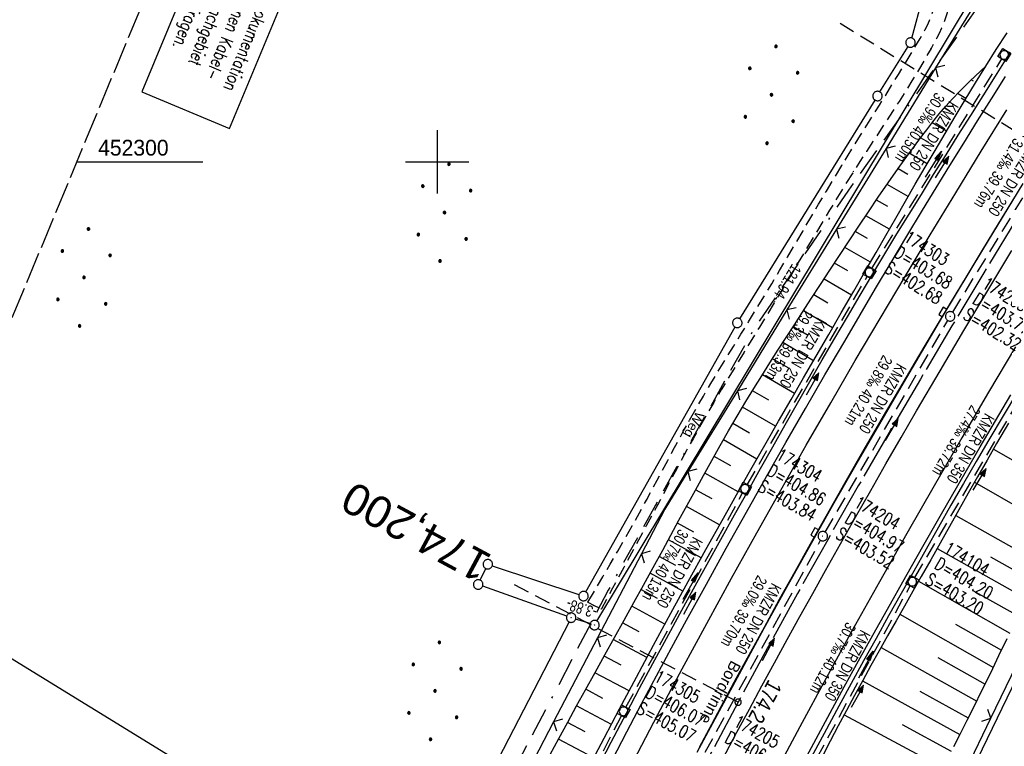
# Model space of a CAD drawing. Extents: x 508338 to 508887, y 451697 to 452490.
# Tile 28 of 37: x 508534 to 508690, y 452207 to 452323. Entities that reach past the tile are written whole.
import ezdxf
from ezdxf.enums import TextEntityAlignment as Align

# ---------------------------------------------------------------- set-up
doc = ezdxf.new("R2010")
doc.units = 0
doc.header["$LTSCALE"] = 10
doc.header["$MEASUREMENT"] = 0
for name, pattern in [('ACAD_ISO16W100', [73, 15, -6.5, 15, -6.5, 15, -7, 1, -7]), ('ACHSE', [5.5, 4, -0.5, 0.5, -0.5]), ('AUSGEZOGEN', [0]), ('LT00', [0]), ('LT11', [0.3, 0.2, -0.1]), ('LT14', [0.6, 0.5, -0.1]), ('LT17', [0.15, 0.1, -0.05]), ('STRICHLINIE2', [0.375, 0.25, -0.125])]:
    doc.linetypes.add(name, pattern=pattern)
doc.layers.get('0').update_dxf_attribs({"linetype": 'LT00'})
for name, color, linetype in [('--EK_FBR', 250, 'LT00'), ('--EK_Halt-Pfeil', 4, 'LT00'), ('--EK_Haltung', 7, 'STRICHLINIE2'), ('--EK_Haltung-Text', 140, 'LT00'), ('--EK_Schacht-Text', 5, 'LT00'), ('--EK_ST-93-1', 30, 'LT17'), ('--EL_DFK_AB_L', 21, 'LT00'), ('--EL_DFK_AB_P', 7, 'LT00'), ('--EL_Halt-Pfeil', 4, 'LT00'), ('--EL_Haltung', 182, 'STRICHLINIE2'), ('--EL_Haltung-Text', 182, 'LT00'), ('-AX-093', 35, 'ACHSE'), ('-ST-93-1', 250, 'LT00'), ('ABSTAND', 8, 'LT00'), ('BAB-KABEL', 220, 'ACAD_ISO16W100'), ('BAB-KABEL_TEXT_KASTEN', 224, 'Continuous'), ('DFK_AB_L', 21, 'LT00'), ('DFK_AB_P', 7, 'LT00'), ('DFK_GZPKT', 250, 'LT00'), ('DFK_KATASTER', 250, 'LT00'), ('DFK_NUTZUNG', 250, 'LT00'), ('FELDWEG_TEXT', 250, 'Continuous'), ('PFEIL', 140, 'AUSGEZOGEN'), ('RINNE_TEXT', 11, 'Continuous'), ('V120_AFBR_BAB', 250, 'LT00'), ('V120_BOESCH', 250, 'LT00'), ('V120_BOSCHUNG', 250, 'LT00'), ('V120_FELDWEG', 250, 'LT11'), ('V120_GRABEN', 250, 'LT00'), ('V120_H_BORD', 8, 'LT00'), ('V120_KA_MULD', 182, 'LT00'), ('V120_KA_PRUF', 182, 'LT00'), ('V120_LD_MARK', 2, 'LT00'), ('V120_RASTER', 250, 'LT00'), ('V120_SINKK', 182, 'LT00'), ('V120_ZAUN', 40, 'LT00')]:
    doc.layers.add(name, color=color, linetype=linetype)
doc.layers.add('-BLATT_120-RAND', color=7, linetype='LT14', plot=False)
doc.styles.add('Arial', font='ARIAL.TTF')
doc.styles.add('Beschrift', font='ARIAL.TTF')
doc.styles.add('Haltungsbeschriftung', font='ARIAL.TTF', dxfattribs={"width": 0.75})
doc.styles.add('ROMANS', font='romans.shx', dxfattribs={"width": 0.8})
doc.styles.add('schachtbeschriftung', font='romans.shx', dxfattribs={"width": 0.75, "height": 2})
doc.styles.get("Standard").update_dxf_attribs({"font": 'ARIAL.TTF'})

# ---------------------------------------------------------------- blocks, each defined once
blk = doc.blocks.new('SYMB7010')
at = {"color": 0, "linetype": 'ByBlock'}
for points in [[(-0.031408, 0.499213), (-0.093728, 0.49134), (-0.15457, 0.475719), (-0.212975, 0.452595), (-0.268021, 0.422333), (-0.31884, 0.385411), (-0.36463, 0.342411), (-0.40467, 0.29401), (-0.438329, 0.240973), (-0.465074, 0.184136), (-0.484486, 0.124395), (-0.496256, 0.062692), (-0.5002, 0)], [(-0.5002, 0), (-0.496256, -0.062692), (-0.484486, -0.124395), (-0.465075, -0.184136), (-0.438329, -0.240973), (-0.404671, -0.29401), (-0.36463, -0.342411), (-0.31884, -0.385411), (-0.268021, -0.422333), (-0.212975, -0.452595), (-0.154571, -0.475719), (-0.093728, -0.49134), (-0.031408, -0.499213), (0.031408, -0.499213)], [(0.5002, 0), (0.496256, 0.062692), (0.484485, 0.124395), (0.465074, 0.184136), (0.438329, 0.240973), (0.40467, 0.29401), (0.36463, 0.342411), (0.31884, 0.385411), (0.268021, 0.422333), (0.212975, 0.452595), (0.15457, 0.475719), (0.093728, 0.49134), (0.031408, 0.499213), (-0.031408, 0.499213)], [(0.031408, -0.499213), (0.093728, -0.491341), (0.15457, -0.475719), (0.212975, -0.452595), (0.268021, -0.422333), (0.31884, -0.385411), (0.36463, -0.342411), (0.404671, -0.294011), (0.438329, -0.240974), (0.465075, -0.184136), (0.484486, -0.124395), (0.496256, -0.062692), (0.500201, 0)]]:
    blk.add_lwpolyline(points, dxfattribs=at)
blk = doc.blocks.new('SYMB0003')
at = {"color": 0, "linetype": 'ByBlock'}
for p, q in [((-0.015712, 0), (0.010166, 0.012015)), ((0, -0.021257), (-0.015712, 0)), ((0.010166, 0.012015), (0, -0.021257))]:
    blk.add_line(p, q, dxfattribs=at)
for points in [[(-0.031395, 0.499013), (-0.093691, 0.491144), (-0.154509, 0.475528), (-0.21289, 0.452414), (-0.267913, 0.422164), (-0.318712, 0.385257), (-0.364484, 0.342274), (-0.404509, 0.293893), (-0.438154, 0.240877), (-0.464888, 0.184062), (-0.484292, 0.124345), (-0.496058, 0.062667), (-0.5, 0)], [(-0.5, 0), (-0.496058, -0.062667), (-0.484292, -0.124345), (-0.464888, -0.184062), (-0.438154, -0.240877), (-0.404509, -0.293893), (-0.364485, -0.342274), (-0.318712, -0.385257), (-0.267914, -0.422164), (-0.21289, -0.452414), (-0.154509, -0.475529), (-0.093691, -0.491144), (-0.031395, -0.499014), (0.031395, -0.499014)], [(0.5, 0), (0.496057, 0.062667), (0.484292, 0.124345), (0.464888, 0.184062), (0.438153, 0.240877), (0.404509, 0.293893), (0.364484, 0.342274), (0.318712, 0.385257), (0.267913, 0.422164), (0.21289, 0.452414), (0.154509, 0.475528), (0.093691, 0.491144), (0.031395, 0.499013), (-0.031395, 0.499013)], [(0.031395, -0.499014), (0.093691, -0.491144), (0.154509, -0.475529), (0.21289, -0.452414), (0.267914, -0.422164), (0.318712, -0.385257), (0.364485, -0.342274), (0.404509, -0.293893), (0.438154, -0.240877), (0.464889, -0.184062), (0.484292, -0.124345), (0.496058, -0.062667), (0.5, 0)]]:
    blk.add_lwpolyline(points, dxfattribs=at)
blk = doc.blocks.new('Ackerland7')
at = {"layer": 'DFK_NUTZUNG', "color": 0, "linetype": 'ByBlock'}
for p, q in [((-4, 3.93), (-4, 3.67)), ((-3.95, 3.63), (-3.95, 3.97)), ((-3.9, 3.99), (-3.9, 3.61)), ((-3.85, 3.6), (-3.85, 4)), ((-3.8, 3.99), (-3.8, 3.61)), ((-3.75, 3.63), (-3.75, 3.97)), ((-3.7, 3.93), (-3.7, 3.67)), ((-3.65, 3.8), (-3.65, 3.8)), ((3.7, 3.93), (3.7, 3.67)), ((3.75, 3.63), (3.75, 3.97)), ((3.8, 3.99), (3.8, 3.61)), ((3.85, 3.6), (3.85, 4)), ((3.9, 3.99), (3.9, 3.61)), ((3.95, 3.63), (3.95, 3.97)), ((4, 3.93), (4, 3.67)), ((4.05, 3.8), (4.05, 3.8)), ((-7.85, 0.13), (-7.85, -0.13)), ((-7.8, -0.17), (-7.8, 0.17)), ((-7.75, 0.19), (-7.75, -0.19)), ((-7.7, -0.2), (-7.7, 0.2)), ((-7.65, 0.19), (-7.65, -0.19)), ((-7.6, -0.17), (-7.6, 0.17)), ((-7.55, 0.13), (-7.55, -0.13)), ((-7.5, 0), (-7.5, 0)), ((-0.15, 0.13), (-0.15, -0.13)), ((-0.1, -0.17), (-0.1, 0.17)), ((-0.05, 0.19), (-0.05, -0.19)), ((0, -0.2), (0, 0.2)), ((0.05, 0.19), (0.05, -0.19)), ((0.1, -0.17), (0.1, 0.17)), ((0.15, 0.13), (0.15, -0.13)), ((0.2, 0), (0.2, 0)), ((7.55, 0.13), (7.55, -0.13)), ((7.6, -0.17), (7.6, 0.17)), ((7.65, 0.19), (7.65, -0.19)), ((7.7, -0.2), (7.7, 0.2)), ((7.75, 0.19), (7.75, -0.19)), ((7.8, -0.17), (7.8, 0.17)), ((7.85, 0.13), (7.85, -0.13)), ((7.9, 0), (7.9, 0)), ((-4, -3.67), (-4, -3.93)), ((-3.95, -3.97), (-3.95, -3.63)), ((-3.9, -3.61), (-3.9, -3.99)), ((-3.85, -4), (-3.85, -3.6)), ((-3.8, -3.61), (-3.8, -3.99)), ((-3.75, -3.97), (-3.75, -3.63)), ((-3.7, -3.67), (-3.7, -3.93)), ((-3.65, -3.8), (-3.65, -3.8)), ((3.7, -3.67), (3.7, -3.93)), ((3.75, -3.97), (3.75, -3.63)), ((3.8, -3.61), (3.8, -3.99)), ((3.85, -4), (3.85, -3.6)), ((3.9, -3.61), (3.9, -3.99)), ((3.95, -3.97), (3.95, -3.63)), ((4, -3.67), (4, -3.93)), ((4.05, -3.8), (4.05, -3.8))]:
    blk.add_line(p, q, dxfattribs=at)
for points in [[(-3.65, 3.8), (-3.67, 3.89), (-3.73, 3.96), (-3.81, 3.99), (-3.89, 3.99), (-3.97, 3.96), (-4.03, 3.89), (-4.05, 3.8), (-4.03, 3.71), (-3.97, 3.64), (-3.89, 3.6), (-3.81, 3.6), (-3.73, 3.64), (-3.67, 3.71), (-3.65, 3.8)], [(4.05, 3.8), (4.03, 3.89), (3.97, 3.96), (3.89, 3.99), (3.81, 3.99), (3.73, 3.96), (3.67, 3.89), (3.65, 3.8), (3.67, 3.71), (3.73, 3.64), (3.81, 3.61), (3.89, 3.61), (3.97, 3.64), (4.03, 3.71), (4.05, 3.8)], [(-7.5, 0), (-7.52, 0.09), (-7.58, 0.16), (-7.66, 0.19), (-7.74, 0.19), (-7.82, 0.16), (-7.88, 0.09), (-7.9, 0)], [(0.2, 0), (0.18, 0.09), (0.12, 0.16), (0.04, 0.19), (-0.04, 0.19), (-0.12, 0.16), (-0.18, 0.09), (-0.2, 0)], [(-0.2, 0), (-0.18, -0.09), (-0.12, -0.16), (-0.04, -0.19), (0.04, -0.19), (0.12, -0.16), (0.18, -0.09), (0.2, 0)], [(7.9, 0), (7.88, 0.09), (7.82, 0.16), (7.74, 0.19), (7.66, 0.19), (7.58, 0.16), (7.52, 0.09), (7.5, 0)], [(7.5, 0), (7.52, -0.09), (7.58, -0.16), (7.66, -0.19), (7.74, -0.19), (7.82, -0.16), (7.88, -0.09), (7.9, 0)], [(-7.9, 0), (-7.88, -0.09), (-7.82, -0.16), (-7.74, -0.19), (-7.66, -0.19), (-7.58, -0.16), (-7.52, -0.09), (-7.5, 0)], [(-3.65, -3.8), (-3.67, -3.71), (-3.73, -3.64), (-3.81, -3.61), (-3.89, -3.61), (-3.97, -3.64), (-4.03, -3.71), (-4.05, -3.8), (-4.03, -3.89), (-3.97, -3.96), (-3.89, -3.99), (-3.81, -3.99), (-3.73, -3.96), (-3.67, -3.89), (-3.65, -3.8)], [(4.05, -3.8), (4.03, -3.71), (3.97, -3.64), (3.89, -3.61), (3.81, -3.61), (3.73, -3.64), (3.67, -3.71), (3.65, -3.8), (3.67, -3.89), (3.73, -3.96), (3.81, -3.99), (3.89, -3.99), (3.97, -3.96), (4.03, -3.89), (4.05, -3.8)]]:
    blk.add_lwpolyline(points, dxfattribs=at)
blk = doc.blocks.new('SYMB2')
at = {"color": 0, "linetype": 'ByBlock', "flags": 128}
for points in [[(-0.031395, 0.499013), (-0.093691, 0.491144), (-0.154509, 0.475528), (-0.21289, 0.452414), (-0.267913, 0.422164), (-0.318712, 0.385257), (-0.364484, 0.342274), (-0.404509, 0.293893), (-0.438154, 0.240877), (-0.464888, 0.184062), (-0.484292, 0.124345), (-0.496058, 0.062667), (-0.5, 0)], [(-0.5, 0), (-0.496058, -0.062667), (-0.484292, -0.124345), (-0.464888, -0.184062), (-0.438154, -0.240877), (-0.404509, -0.293893), (-0.364485, -0.342274), (-0.318712, -0.385257), (-0.267914, -0.422164), (-0.21289, -0.452414), (-0.154509, -0.475529), (-0.093691, -0.491144), (-0.031395, -0.499014), (0.031395, -0.499014)], [(0.5, 0), (0.496057, 0.062667), (0.484292, 0.124345), (0.464888, 0.184062), (0.438153, 0.240877), (0.404509, 0.293893), (0.364484, 0.342274), (0.318712, 0.385257), (0.267913, 0.422164), (0.21289, 0.452414), (0.154509, 0.475528), (0.093691, 0.491144), (0.031395, 0.499013), (-0.031395, 0.499013)], [(0.031395, -0.499014), (0.093691, -0.491144), (0.154509, -0.475529), (0.21289, -0.452414), (0.267914, -0.422164), (0.318712, -0.385257), (0.364485, -0.342274), (0.404509, -0.293893), (0.438154, -0.240877), (0.464889, -0.184062), (0.484292, -0.124345), (0.496058, -0.062667), (0.5, 0)]]:
    blk.add_lwpolyline(points, dxfattribs=at)
blk = doc.blocks.new('SYMB0011')
at = {"color": 0, "linetype": 'ByBlock'}
for p, q in [((0.5, 0), (-0.5, 0)), ((0, 0.5), (0, -0.5))]:
    blk.add_line(p, q, dxfattribs=at)
blk = doc.blocks.new('SYMB0024')
at = {"color": 0, "linetype": 'ByBlock'}
for p, q in [((-0.5, 0.5), (0, 0)), ((0, 0), (0.5, 0.5))]:
    blk.add_line(p, q, dxfattribs=at)
blk = doc.blocks.new('Pfreil3')
at = {"layer": 'PFEIL'}
blk.add_hatch(color=256, dxfattribs=at).paths.add_polyline_path([(-1.55, 0.27), (-1.55, -0.27), (0, 0)])
for p, q in [((-1.55, 0), (-4.83, 0)), ((-1.55, -0.27), (-1.55, 0.27)), ((-1.55, 0.27), (0, 0)), ((0, 0), (-1.55, -0.27))]:
    blk.add_line(p, q, dxfattribs=at)
blk = doc.blocks.new('SYMB0652')
at = {"color": 0, "linetype": 'ByBlock'}
blk.add_lwpolyline([(-0.15, -0.075), (0.15, -0.075), (0.15, 0.075), (-0.15, 0.075), (-0.15, -0.075)], dxfattribs=at)
blk = doc.blocks.new('SYMB1210')
at = {"color": 0, "linetype": 'ByBlock'}
blk.add_line((0.018815, -0.179014), (0.055623, -0.17119), dxfattribs=at)
for points in [[(-0.2, -0.2), (-0.2, 0.2), (0.2, 0.2), (0.2, -0.2), (-0.2, -0.2)], [(0.018815, 0.179014), (-0.018815, 0.179014), (-0.055623, 0.17119), (-0.09, 0.155885), (-0.120444, 0.133766), (-0.145623, 0.105801), (-0.164438, 0.073213), (-0.176067, 0.037424), (-0.18, 0)], [(-0.18, 0), (-0.176067, -0.037424), (-0.164438, -0.073213), (-0.145623, -0.105801), (-0.120444, -0.133766), (-0.09, -0.155885), (-0.055623, -0.17119), (-0.018815, -0.179014), (0.018815, -0.179014)], [(0.18, 0), (0.176067, 0.037424), (0.164438, 0.073213), (0.145623, 0.105801), (0.120444, 0.133766), (0.09, 0.155885), (0.055623, 0.17119), (0.018815, 0.179014)], [(0.055623, -0.17119), (0.09, -0.155885), (0.120444, -0.133766), (0.145623, -0.105801), (0.164438, -0.073213), (0.176067, -0.037424), (0.18, 0)]]:
    blk.add_lwpolyline(points, dxfattribs=at)
blk = doc.blocks.new('SYMB0070')
at = {"color": 0, "linetype": 'ByBlock'}
for p, q in [((-0.5, 0), (0.2, 0)), ((0.5, 0), (0.2, 0.1)), ((0.2, 0.1), (0.2, 0)), ((0.468, 0), (0.21, 0.086)), ((0.21, 0.086), (0.21, -0.086)), ((0.21, -0.086), (0.468, 0)), ((0.22, -0.072), (0.437, 0)), ((0.23, -0.058), (0.405, 0)), ((0.24, -0.045), (0.374, 0)), ((0.342, 0), (0.25, 0.031)), ((0.25, 0.031), (0.25, -0.031)), ((0.25, -0.031), (0.342, 0)), ((0.26, -0.017), (0.31, 0)), ((0.27, -0.003), (0.279, 0))]:
    blk.add_line(p, q, dxfattribs=at)
for points in [[(0.2, 0), (0.2, -0.1), (0.5, 0)], [(0.437, 0), (0.22, 0.072), (0.22, -0.072)], [(0.405, 0), (0.23, 0.058), (0.23, -0.058)], [(0.374, 0), (0.24, 0.045), (0.24, -0.045)], [(0.31, 0), (0.26, 0.017), (0.26, -0.017)], [(0.279, 0), (0.27, 0.003), (0.27, -0.003)]]:
    blk.add_lwpolyline(points, dxfattribs=at)

msp = doc.modelspace()

# ---------------------------------------------------------------- linework, layer by layer
at = {"layer": '--EK_FBR'}
for points in [[(508627.73, 452205.31), (508630.04, 452209.76), (508632.38, 452214.21), (508634.74, 452218.64), (508637.12, 452223.06), (508639.51, 452227.48), (508642.64, 452233.18), (508645.79, 452238.87), (508648.97, 452244.55), (508652.17, 452250.21), (508655.23, 452255.59), (508658.32, 452260.95), (508661.42, 452266.3), (508664.54, 452271.64), (508666.98, 452275.8), (508669.44, 452279.96), (508671.91, 452284.1), (508674.39, 452288.24), (508676.89, 452292.36), (508679.05, 452295.91), (508681.22, 452299.44), (508683.41, 452302.97), (508685.6, 452306.49), (508687.8, 452310.01), (508690, 452313.53)], [(508657.79, 452204.54), (508660, 452208.67), (508662.23, 452212.8), (508664.48, 452216.91), (508666.74, 452221.01), (508669.01, 452225.11), (508671.3, 452229.2), (508674.21, 452234.36), (508677.14, 452239.51), (508680.09, 452244.65), (508683.05, 452249.79), (508686.02, 452254.91), (508688.43, 452259.03), (508690.85, 452263.14)]]:
    msp.add_lwpolyline(points, dxfattribs=at)
at = {"layer": '--EK_FBR', "color": 2}
for points in [[(508691.42, 452294.43), (508688.85, 452290.22), (508686.29, 452286.01), (508683.76, 452281.82), (508681.24, 452277.63), (508678.73, 452273.44), (508676.23, 452269.23), (508673.74, 452265.02), (508670.66, 452259.76), (508667.6, 452254.48), (508664.56, 452249.19), (508661.54, 452243.88), (508659.08, 452239.5), (508656.63, 452235.11), (508654.19, 452230.72), (508651.77, 452226.31), (508649.36, 452221.9), (508647.38, 452218.26), (508645.41, 452214.62), (508643.44, 452210.97), (508641.5, 452207.31)], [(508645.17, 452205.39), (508647.47, 452209.72), (508649.44, 452213.39), (508651.42, 452217.06), (508653.42, 452220.72), (508655.43, 452224.38), (508657.45, 452228.03), (508659.48, 452231.67), (508661.52, 452235.31), (508663.89, 452239.54), (508666.27, 452243.76), (508668.67, 452247.97), (508671.07, 452252.18), (508673.49, 452256.38), (508675.92, 452260.57), (508679.65, 452266.95), (508683.41, 452273.31), (508687.21, 452279.64), (508691.04, 452285.96)]]:
    msp.add_lwpolyline(points, dxfattribs=at)
at = {"layer": '--EK_Haltung'}
for p, q in [((508668.86, 452283.15), (508689.42, 452316.29)), ((508681.65, 452276.19), (508701.64, 452308.81)), ((508649.12, 452248.9), (508668.09, 452281.86)), ((508661.46, 452241.41), (508680.88, 452274.9)), ((508675.63, 452234.2), (508694.49, 452266.29)), ((508629.89, 452213.68), (508648.38, 452247.59)), ((508642.47, 452206.54), (508660.73, 452240.1)), ((508656.52, 452198.93), (508674.9, 452232.89)), ((508610.93, 452176.73), (508629.19, 452212.36))]:
    msp.add_line(p, q, dxfattribs=at)
at = {"layer": '--EK_ST-93-1', "ltscale": 2.5}
for p, q in [((508697.9, 452300.93), (508663.83, 452321.89)), ((508647.66, 452214.48), (508612.24, 452233.07))]:
    msp.add_line(p, q, dxfattribs=at)
at = {"layer": '--EL_DFK_AB_L'}
for p, q in [((508625.31, 452227.32), (508687.4, 452330.52)), ((508684.82, 452203.93), (508721.62, 452279.94)), ((508620.88, 452227.19), (508560.36, 452110.34)), ((508624.21, 452226.91), (508621.93, 452227.63))]:
    msp.add_line(p, q, dxfattribs=at)
at = {"layer": '--EL_Haltung'}
for p, q in [((508668.86, 452283.15), (508689.42, 452316.29)), ((508681.65, 452276.19), (508701.64, 452308.81)), ((508649.12, 452248.9), (508668.09, 452281.86)), ((508661.46, 452241.41), (508680.88, 452274.9)), ((508675.63, 452234.2), (508694.49, 452266.29)), ((508629.89, 452213.68), (508648.38, 452247.59)), ((508642.47, 452206.54), (508660.73, 452240.1)), ((508656.52, 452198.93), (508674.9, 452232.89)), ((508610.93, 452176.73), (508629.19, 452212.36))]:
    msp.add_line(p, q, dxfattribs=at)
at = {"layer": '-AX-093', "ltscale": 0.2}
msp.add_lwpolyline([(508691.64, 452290.78), (508686.56, 452282.42), (508681.52, 452274.03), (508676.53, 452265.62), (508671.58, 452257.17), (508666.69, 452248.7), (508661.85, 452240.19), (508657.07, 452231.66), (508652.34, 452223.09), (508647.67, 452214.49), (508643.06, 452205.86)], dxfattribs=at)
at = {"layer": '-BLATT_120-RAND'}
msp.add_lwpolyline([(508622.09, 452490.47), (508338.04, 451807.15), (508603.06, 451696.99), (508887.1, 452380.3), (508622.09, 452490.47)], dxfattribs=at)
at = {"layer": 'BAB-KABEL', "ltscale": 0.03, "flags": 128}
msp.add_lwpolyline([(508761.28, 452432.61), (508758.42, 452428.43), (508739.68, 452403.76), (508729.29, 452388.82), (508718.54, 452373.23), (508703.6, 452351.25), (508691.19, 452332.57), (508683.27, 452321.2), (508665.14, 452295.52), (508650.31, 452273.8), (508640.27, 452255.93), (508627.1, 452232.21), (508605.23, 452190.54), (508599.47, 452179.58), (508592.75, 452167.39), (508583.65, 452148.79), (508573.77, 452130.58), (508563.42, 452108.45), (508560.45, 452102.67), (508549.77, 452082.18), (508542.41, 452068.72), (508539.09, 452057.31), (508533.48, 452037.16), (508524.03, 452005.82), (508520.88, 451993.36), (508518.43, 451976.74), (508515.27, 451953.25), (508513.35, 451942.58), (508511.86, 451935.87), (508509.56, 451928.87), (508504.09, 451903.89), (508497.96, 451875.1), (508486.03, 451837.96), (508485.7, 451831.62), (508478.84, 451792.34), (508487.53, 451759.38), (508487.31, 451756.49), (508479.92, 451748.18)], dxfattribs=at)
at = {"layer": 'BAB-KABEL_TEXT_KASTEN', "linetype": 'AUSGEZOGEN'}
msp.add_lwpolyline([(508567.45, 452345.29), (508553.22, 452311.07), (508567.13, 452305.29), (508581.35, 452339.51)], close=True, dxfattribs=at)
at = {"layer": 'DFK_AB_L'}
for p, q in [((508625.31, 452227.32), (508687.4, 452330.52)), ((508684.82, 452203.93), (508721.62, 452279.94)), ((508620.88, 452227.19), (508560.36, 452110.34)), ((508624.21, 452226.91), (508621.93, 452227.63))]:
    msp.add_line(p, q, dxfattribs=at)
at = {"layer": 'DFK_KATASTER'}
for p, q in [((508675.17, 452319.61), (508677.07, 452326.61)), ((508670.13, 452311.07), (508674.58, 452318.25)), ((508647.93, 452275.16), (508669.35, 452309.79)), ((508623.54, 452231.92), (508647.17, 452273.87)), ((508606.82, 452233.78), (508607.7, 452235.63)), ((508608.73, 452236.07), (508622.46, 452231.51)), ((508620.51, 452228.11), (508607.21, 452232.85)), ((508526.27, 452225.25), (508559.73, 452204.73))]:
    msp.add_line(p, q, dxfattribs=at)
at = {"layer": 'V120_AFBR_BAB'}
for points in [[(508627.73, 452205.31), (508630.04, 452209.76), (508632.38, 452214.21), (508634.74, 452218.64), (508637.12, 452223.06), (508639.51, 452227.48), (508642.64, 452233.18), (508645.79, 452238.87), (508648.97, 452244.55), (508652.17, 452250.21), (508655.23, 452255.59), (508658.32, 452260.95), (508661.42, 452266.3), (508664.54, 452271.64), (508666.98, 452275.8), (508669.44, 452279.96), (508671.91, 452284.1), (508674.39, 452288.24), (508676.89, 452292.36), (508679.05, 452295.91), (508681.22, 452299.44), (508683.41, 452302.97), (508685.6, 452306.49), (508687.8, 452310.01), (508690, 452313.53)], [(508657.79, 452204.54), (508660, 452208.67), (508662.23, 452212.8), (508664.48, 452216.91), (508666.74, 452221.01), (508669.01, 452225.11), (508671.3, 452229.2), (508674.21, 452234.36), (508677.14, 452239.51), (508680.09, 452244.65), (508683.05, 452249.79), (508686.02, 452254.91), (508688.43, 452259.03), (508690.85, 452263.14)]]:
    msp.add_lwpolyline(points, dxfattribs=at)
at = {"layer": 'V120_AFBR_BAB', "color": 0}
for points in [[(508691.42, 452294.43), (508688.85, 452290.22), (508686.29, 452286.01), (508683.76, 452281.82), (508681.24, 452277.63), (508678.73, 452273.44), (508676.23, 452269.23), (508673.74, 452265.02), (508670.66, 452259.76), (508667.6, 452254.48), (508664.56, 452249.19), (508661.54, 452243.88), (508659.08, 452239.5), (508656.63, 452235.11), (508654.19, 452230.72), (508651.77, 452226.31), (508649.36, 452221.9), (508647.38, 452218.26), (508645.41, 452214.62), (508643.44, 452210.97), (508641.5, 452207.31)], [(508645.17, 452205.39), (508647.47, 452209.72), (508649.44, 452213.39), (508651.42, 452217.06), (508653.42, 452220.72), (508655.43, 452224.38), (508657.45, 452228.03), (508659.48, 452231.67), (508661.52, 452235.31), (508663.89, 452239.54), (508666.27, 452243.76), (508668.67, 452247.97), (508671.07, 452252.18), (508673.49, 452256.38), (508675.92, 452260.57), (508679.65, 452266.95), (508683.41, 452273.31), (508687.21, 452279.64), (508691.04, 452285.96)]]:
    msp.add_lwpolyline(points, dxfattribs=at)
at = {"layer": 'V120_BOESCH'}
for points in [[(508617.9, 452206.17), (508619.28, 452208.75), (508620.68, 452211.32), (508622.08, 452213.88), (508623.48, 452216.44), (508625.01, 452219.2), (508626.54, 452221.96), (508628.08, 452224.72), (508629.61, 452227.48), (508631.14, 452230.25), (508632.67, 452233.01), (508634.2, 452235.77), (508635.72, 452238.54), (508637.01, 452240.91), (508638.3, 452243.28), (508639.6, 452245.65), (508640.89, 452248.02), (508642.19, 452250.38), (508643.5, 452252.74), (508644.83, 452255.09), (508646.16, 452257.43), (508647.52, 452259.76), (508648.9, 452262.07), (508650.15, 452264.12), (508651.41, 452266.16), (508652.68, 452268.18), (508653.97, 452270.2), (508655.27, 452272.22), (508656.57, 452274.23), (508657.88, 452276.24), (508659.19, 452278.25), (508660.7, 452280.57), (508662.21, 452282.88), (508663.72, 452285.2), (508665.24, 452287.51), (508666.77, 452289.82), (508668.31, 452292.12), (508669.86, 452294.41), (508671.44, 452296.69), (508673.03, 452298.96), (508674.64, 452301.21), (508675.59, 452302.51), (508676.55, 452303.8), (508677.53, 452305.08), (508678.52, 452306.34), (508679.53, 452307.59), (508680.57, 452308.81), (508681.64, 452310.01), (508682.74, 452311.17), (508683.55, 452311.98), (508684.37, 452312.78), (508685.2, 452313.57), (508686.04, 452314.36), (508686.88, 452315.14)], [(508681.82, 452207.46), (508682.88, 452209.54), (508683.94, 452211.62), (508684.99, 452213.71), (508686.34, 452216.42), (508687.67, 452219.13), (508688.98, 452221.85), (508690.29, 452224.57)]]:
    msp.add_lwpolyline(points, dxfattribs=at)
at = {"layer": 'V120_BOSCHUNG'}
for p, q in [((508686.88, 452315.12), (508686.87, 452315.12)), ((508684.95, 452312.79), (508684.6, 452313)), ((508683.73, 452310.02), (508682.41, 452310.82)), ((508681.27, 452308), (508680.35, 452308.55)), ((508680.66, 452304.88), (508678.41, 452306.21)), ((508677.85, 452303.06), (508676.56, 452303.81)), ((508677.62, 452299.71), (508674.77, 452301.38)), ((508674.56, 452298.03), (508673.01, 452298.93)), ((508674.62, 452294.54), (508671.27, 452296.45)), ((508671.35, 452292.96), (508669.57, 452293.97)), ((508671.63, 452289.34), (508667.88, 452291.48)), ((508668.17, 452287.86), (508666.21, 452288.98)), ((508668.64, 452284.14), (508664.55, 452286.47)), ((508665.02, 452282.75), (508662.91, 452283.96)), ((508665.64, 452278.93), (508661.27, 452281.45)), ((508661.88, 452277.63), (508659.64, 452278.94)), ((508662.62, 452273.72), (508658, 452276.43)), ((508658.74, 452272.52), (508656.37, 452273.91)), ((508659.61, 452268.53), (508654.73, 452271.39)), ((508655.61, 452267.4), (508653.11, 452268.85)), ((508656.61, 452263.36), (508651.5, 452266.31)), ((508652.51, 452262.26), (508649.92, 452263.74)), ((508653.61, 452258.17), (508648.36, 452261.18)), ((508649.48, 452257.08), (508646.84, 452258.59)), ((508650.62, 452252.97), (508645.34, 452255.99)), ((508688.11, 452254.55), (508701.01, 452247.06)), ((508646.5, 452251.87), (508643.86, 452253.38)), ((508647.66, 452247.76), (508642.4, 452250.75)), ((508643.57, 452246.64), (508640.94, 452248.11)), ((508685.09, 452249.3), (508698.44, 452241.68)), ((508644.73, 452242.55), (508639.5, 452245.47)), ((508682.12, 452244.05), (508695.86, 452236.29)), ((508640.67, 452241.39), (508638.06, 452242.84)), ((508641.82, 452237.31), (508636.63, 452240.2)), ((508679.17, 452238.81), (508693.29, 452230.87)), ((508637.78, 452236.13), (508635.18, 452237.56)), ((508687.61, 452237.5), (508694.58, 452233.59)), ((508638.93, 452232.07), (508633.73, 452234.92)), ((508676.23, 452233.61), (508690.7, 452225.41)), ((508634.89, 452230.87), (508632.28, 452232.29)), ((508684.85, 452232.17), (508692, 452228.14)), ((508636.07, 452226.81), (508630.82, 452229.66)), ((508673.27, 452228.39), (508688.09, 452219.99)), ((508632, 452225.61), (508629.37, 452227.04)), ((508682.07, 452226.85), (508689.39, 452222.69)), ((508633.22, 452221.54), (508627.9, 452224.41)), ((508670.3, 452223.13), (508685.45, 452214.64)), ((508629.13, 452220.34), (508626.44, 452221.78)), ((508679.28, 452221.54), (508686.77, 452217.31)), ((508630.41, 452216.27), (508624.98, 452219.14)), ((508667.35, 452217.83), (508682.78, 452209.34)), ((508626.26, 452215.07), (508623.53, 452216.52)), ((508676.47, 452216.23), (508684.12, 452211.98)), ((508627.6, 452210.97), (508622.08, 452213.89)), ((508664.44, 452212.46), (508680.09, 452204.09)), ((508623.42, 452209.79), (508620.64, 452211.25)), ((508673.66, 452210.93), (508681.43, 452206.71)), ((508624.82, 452205.68), (508619.2, 452208.6))]:
    msp.add_line(p, q, dxfattribs=at)
at = {"layer": 'V120_FELDWEG', "flags": 128}
for points in [[(508625.38, 452489.1), (508622.5, 452478.48), (508613.95, 452451.17), (508604.33, 452423.94), (508596.68, 452402.11), (508596.28, 452400.98), (508595.87, 452399.84), (508595.45, 452398.71), (508595.03, 452397.57), (508594.62, 452396.43), (508594.24, 452395.28), (508593.87, 452394.13), (508593.54, 452392.98), (508593.25, 452391.81), (508593, 452390.64), (508592.81, 452389.45), (508592.68, 452388.26), (508592.61, 452387.06), (508592.62, 452386.04), (508592.67, 452385.01), (508592.79, 452383.99), (508592.96, 452382.97), (508593.19, 452381.97), (508593.48, 452381), (508593.84, 452380.05), (508594.26, 452379.13), (508594.76, 452378.23), (508595.32, 452377.37), (508595.94, 452376.55), (508596.61, 452375.77), (508597.32, 452375.01), (508598.07, 452374.28), (508598.86, 452373.59), (508599.67, 452372.92), (508600.51, 452372.27), (508601.36, 452371.64), (508602.85, 452370.61), (508604.37, 452369.63), (508605.91, 452368.7), (508607.48, 452367.82), (508609.06, 452366.98), (508610.66, 452366.18), (508612.27, 452365.41), (508613.9, 452364.67), (508615.54, 452363.95), (508617.18, 452363.26), (508618.83, 452362.57), (508620.49, 452361.9), (508622.15, 452361.23), (508624.73, 452360.18), (508627.32, 452359.13), (508629.9, 452358.08), (508632.47, 452357.02), (508635.05, 452355.94), (508637.61, 452354.86), (508640.17, 452353.76), (508642.72, 452352.63), (508645.26, 452351.49), (508647.79, 452350.32), (508649.73, 452349.41), (508651.66, 452348.48), (508653.58, 452347.55), (508655.5, 452346.6), (508657.43, 452345.66), (508659.35, 452344.71), (508661.28, 452343.77), (508663.21, 452342.84), (508665.14, 452341.91), (508666.18, 452341.43), (508667.21, 452340.94), (508668.24, 452340.44), (508669.26, 452339.93), (508670.28, 452339.4), (508671.28, 452338.85), (508672.26, 452338.26), (508673.22, 452337.65), (508674.16, 452336.99), (508675.07, 452336.28), (508675.95, 452335.52), (508676.8, 452334.7), (508677.48, 452333.97), (508678.13, 452333.19), (508678.74, 452332.38), (508679.3, 452331.54), (508679.79, 452330.68), (508680.22, 452329.79), (508680.58, 452328.88), (508680.84, 452327.96), (508681.02, 452327.04), (508681.09, 452326.11), (508681.06, 452325.28), (508680.95, 452324.45), (508680.77, 452323.62), (508680.53, 452322.79), (508680.23, 452321.97), (508679.89, 452321.16), (508679.5, 452320.35), (508679.09, 452319.54), (508678.66, 452318.74), (508678.22, 452317.95), (508677.22, 452316.22), (508676.22, 452314.52), (508675.2, 452312.85), (508674.18, 452311.21), (508673.15, 452309.58), (508672.12, 452307.98), (508671.08, 452306.38), (508670.05, 452304.79), (508669.01, 452303.21), (508667.98, 452301.63), (508666.95, 452300.04), (508665.93, 452298.45), (508664.66, 452296.43), (508663.4, 452294.4), (508662.15, 452292.35), (508660.91, 452290.29), (508659.67, 452288.22), (508658.43, 452286.15), (508657.2, 452284.07), (508655.96, 452281.99), (508654.72, 452279.92), (508653.47, 452277.84), (508652.26, 452275.85), (508651.04, 452273.86), (508649.83, 452271.87), (508648.61, 452269.89), (508647.4, 452267.9), (508646.19, 452265.91), (508645, 452263.92), (508643.81, 452261.92), (508642.64, 452259.91), (508641.49, 452257.89), (508640.52, 452256.16), (508639.56, 452254.42), (508638.62, 452252.68), (508637.68, 452250.93), (508636.74, 452249.18), (508635.81, 452247.42), (508634.87, 452245.67), (508633.11, 452242.38), (508631.34, 452239.09), (508629.57, 452235.81), (508627.79, 452232.52), (508626, 452229.24)], [(508623.88, 452230.31), (508625.07, 452232.32), (508626.25, 452234.33), (508627.42, 452236.34), (508628.59, 452238.36), (508629.75, 452240.38), (508630.9, 452242.41), (508632.04, 452244.44), (508633.16, 452246.48), (508634.01, 452248.04), (508634.84, 452249.61), (508635.68, 452251.17), (508636.51, 452252.74), (508637.34, 452254.3), (508638.18, 452255.86), (508639.03, 452257.41), (508639.88, 452258.96), (508641.01, 452260.96), (508642.17, 452262.94), (508643.33, 452264.91), (508644.52, 452266.87), (508645.71, 452268.83), (508646.91, 452270.78), (508648.12, 452272.74), (508649.32, 452274.69), (508650.52, 452276.65), (508651.72, 452278.62), (508652.98, 452280.71), (508654.23, 452282.8), (508655.47, 452284.9), (508656.71, 452287), (508657.94, 452289.11), (508659.17, 452291.2), (508660.41, 452293.29), (508661.64, 452295.37), (508662.88, 452297.43), (508664.12, 452299.48), (508665.1, 452301.08), (508666.08, 452302.66), (508667.06, 452304.24), (508668.05, 452305.82), (508669.04, 452307.4), (508670.04, 452308.99), (508671.04, 452310.59), (508672.04, 452312.2), (508673.05, 452313.83), (508674.06, 452315.49), (508675.08, 452317.16), (508676.1, 452318.87), (508676.5, 452319.56), (508676.9, 452320.25), (508677.28, 452320.95), (508677.64, 452321.65), (508677.96, 452322.36), (508678.24, 452323.07), (508678.48, 452323.79), (508678.65, 452324.5), (508678.76, 452325.23), (508678.79, 452325.95), (508678.72, 452326.79), (508678.55, 452327.62), (508678.29, 452328.46), (508677.95, 452329.27), (508677.54, 452330.08), (508677.06, 452330.86), (508676.53, 452331.61), (508675.95, 452332.33), (508675.34, 452333.01), (508674.54, 452333.82), (508673.7, 452334.56), (508672.83, 452335.24), (508671.92, 452335.88), (508671, 452336.47), (508670.05, 452337.03), (508669.09, 452337.56), (508668.11, 452338.06), (508667.12, 452338.54), (508666.12, 452339.01), (508665.12, 452339.48), (508664.12, 452339.94), (508662.37, 452340.77), (508660.64, 452341.62), (508658.91, 452342.47), (508657.18, 452343.33), (508655.46, 452344.2), (508653.74, 452345.06), (508652.02, 452345.92), (508650.3, 452346.77), (508648.57, 452347.61), (508646.83, 452348.43), (508644.76, 452349.38), (508642.68, 452350.31), (508640.59, 452351.21), (508638.49, 452352.09), (508636.39, 452352.96), (508634.27, 452353.82), (508632.16, 452354.67), (508630.04, 452355.52), (508627.91, 452356.36), (508625.79, 452357.2), (508623.67, 452358.06), (508621.55, 452358.92), (508619.69, 452359.68), (508617.83, 452360.46), (508615.98, 452361.26), (508614.14, 452362.08), (508612.32, 452362.92), (508610.5, 452363.79), (508608.71, 452364.7), (508606.94, 452365.64), (508605.18, 452366.63), (508603.46, 452367.66), (508601.75, 452368.73), (508600.08, 452369.86), (508599.16, 452370.52), (508598.25, 452371.2), (508597.37, 452371.9), (508596.51, 452372.63), (508595.68, 452373.4), (508594.89, 452374.2), (508594.14, 452375.04), (508593.44, 452375.93), (508592.78, 452376.86), (508592.19, 452377.85), (508591.74, 452378.72), (508591.33, 452379.63), (508590.97, 452380.56), (508590.67, 452381.5), (508590.41, 452382.46), (508590.22, 452383.42), (508590.08, 452384.36), (508590.01, 452385.3), (508589.99, 452386.21), (508590.04, 452387.09), (508590.12, 452387.73), (508590.24, 452388.35), (508590.37, 452388.98), (508590.52, 452389.61), (508590.68, 452390.25), (508590.84, 452390.93), (508591, 452391.64), (508591.14, 452392.39), (508591.26, 452393.2), (508591.35, 452394.08), (508591.37, 452394.35), (508591.36, 452394.61), (508591.31, 452394.81), (508591.2, 452394.93), (508591.07, 452394.96), (508590.91, 452394.95), (508590.74, 452394.92), (508588.75, 452392.56)], [(508623.88, 452230.31), (508624.84, 452229.77), (508626, 452229.24)]]:
    msp.add_lwpolyline(points, dxfattribs=at)
at = {"layer": 'V120_GRABEN'}
for points in [[(508624.04, 452204.18), (508626.45, 452208.79), (508628.88, 452213.4), (508631.57, 452218.46), (508634.28, 452223.52), (508637.01, 452228.56), (508639.77, 452233.59), (508642.54, 452238.62), (508645.33, 452243.62), (508648.15, 452248.62), (508650.11, 452252.07), (508652.08, 452255.51), (508654.06, 452258.95), (508656.04, 452262.38), (508658.03, 452265.81), (508660.02, 452269.24), (508662.01, 452272.68), (508664, 452276.11), (508665.99, 452279.54), (508667.97, 452282.98), (508669.53, 452285.67), (508671.07, 452288.37), (508672.62, 452291.07), (508674.17, 452293.76), (508675.73, 452296.46), (508677.29, 452299.15), (508678.86, 452301.83), (508680.44, 452304.51), (508682.03, 452307.18), (508683.63, 452309.84), (508685.25, 452312.5), (508686.88, 452315.14), (508688.56, 452317.8), (508690.25, 452320.45)], [(508625.18, 452203.55), (508627.56, 452208.15), (508629.97, 452212.73), (508632.06, 452216.68), (508634.17, 452220.62), (508636.3, 452224.56), (508638.44, 452228.48), (508640.59, 452232.4), (508642.76, 452236.31), (508644.93, 452240.22), (508647.11, 452244.13), (508649.29, 452248.03), (508651.23, 452251.48), (508653.16, 452254.92), (508655.11, 452258.37), (508657.06, 452261.81), (508659.02, 452265.24), (508660.99, 452268.67), (508662.97, 452272.09), (508664.97, 452275.5), (508666.98, 452278.9), (508669, 452282.3), (508670.91, 452285.45), (508672.82, 452288.59), (508674.75, 452291.73), (508676.69, 452294.86), (508678.63, 452297.99), (508680.59, 452301.11), (508682.54, 452304.23), (508684.5, 452307.35), (508686.47, 452310.47), (508688.43, 452313.58), (508690.8, 452317.35)], [(508691.89, 452263.62), (508689.63, 452259.83), (508687.39, 452256.03), (508685.38, 452252.57), (508683.37, 452249.11), (508681.38, 452245.64), (508679.41, 452242.17), (508677.43, 452238.69), (508675.47, 452235.21), (508673.48, 452231.66), (508671.49, 452228.12), (508669.51, 452224.56), (508667.54, 452221.01), (508665.58, 452217.44), (508663.64, 452213.87), (508661.27, 452209.5), (508658.92, 452205.12)], [(508690.49, 452258.63), (508688.6, 452255.4), (508687.09, 452252.79), (508685.59, 452250.17), (508684.09, 452247.54), (508682.6, 452244.91), (508681.12, 452242.28), (508679.64, 452239.65), (508678.16, 452237.02), (508676.67, 452234.38), (508675.34, 452232.03), (508674.01, 452229.68), (508672.67, 452227.33), (508671.34, 452224.98), (508670.02, 452222.63), (508668.7, 452220.27), (508667.39, 452217.91), (508666.1, 452215.54), (508664.82, 452213.16), (508663.52, 452210.72), (508662.24, 452208.28), (508660.97, 452205.83)]]:
    msp.add_lwpolyline(points, dxfattribs=at)
at = {"layer": 'V120_H_BORD'}
msp.add_lwpolyline([(508641.2, 452206.55), (508644.7, 452213.11), (508648.23, 452219.66), (508651.79, 452226.19), (508655.39, 452232.7), (508659.02, 452239.19), (508662.69, 452245.67), (508666.38, 452252.12), (508670.1, 452258.56), (508673.85, 452264.99), (508680.11, 452275.56), (508686.43, 452286.09), (508692.83, 452296.57)], dxfattribs=at)
at = {"layer": 'V120_LD_MARK', "color": 0}
for points in [[(508631.14, 452205.26), (508634.95, 452212.51), (508638.8, 452219.74), (508642.7, 452226.95), (508646.64, 452234.13), (508650.61, 452241.29), (508654.63, 452248.43), (508658.46, 452255.15), (508662.33, 452261.85), (508666.22, 452268.54), (508670.15, 452275.2), (508674.11, 452281.85), (508678.1, 452288.48), (508682.12, 452295.09), (508686.17, 452301.68), (508690.24, 452308.26)], [(508691.62, 452270.75), (508687.33, 452263.54), (508683.08, 452256.3), (508678.7, 452248.74), (508674.36, 452241.16), (508670.06, 452233.55), (508665.8, 452225.92), (508661.59, 452218.27), (508657.43, 452210.59), (508653.31, 452202.88)]]:
    msp.add_lwpolyline(points, dxfattribs=at)
at = {"layer": 'V120_RASTER'}
for p, q in [((508600, 452305), (508600, 452295)), ((508542.91, 452300), (508562.87, 452300)), ((508595, 452300), (508605, 452300))]:
    msp.add_line(p, q, dxfattribs=at)
at = {"layer": 'V120_ZAUN'}
for p, q in [((508686.8, 452327.7), (508678.95, 452314.91)), ((508678.95, 452314.91), (508671.1, 452302.13)), ((508671.1, 452302.13), (508663.25, 452289.35)), ((508663.25, 452289.35), (508655.4, 452276.57)), ((508655.4, 452276.57), (508647.55, 452263.78)), ((508647.55, 452263.78), (508639.7, 452251)), ((508632.34, 452237.95), (508625.39, 452224.65)), ((508625.39, 452224.65), (508618.44, 452211.36)), ((508687.68, 452211.94), (508694.21, 452225.44)), ((508618.44, 452211.36), (508611.49, 452198.06)), ((508681.15, 452198.44), (508687.68, 452211.94))]:
    msp.add_line(p, q, dxfattribs=at)
msp.add_lwpolyline([(508639.7, 452251), (508636.05, 452245.05), (508632.34, 452237.95)], dxfattribs=at)

# ---------------------------------------------------------------- block references
at = {"layer": '--EK_Halt-Pfeil', "yscale": 4, "zscale": 4}
for p, xscale, rotation in [((508679.99, 452299.19), 4.000000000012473, 58.17266000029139), ((508659.47, 452264.88), 3.999999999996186, 60.08102999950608), ((508672.03, 452257.65), 3.999999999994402, 59.89637999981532), ((508685.92, 452249.74), 4.000000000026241, 59.56468999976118), ((508640.02, 452230.16), 4.000000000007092, 61.39447000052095), ((508652.48, 452222.85), 3.999999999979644, 61.45232000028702), ((508666.59, 452215.43), 3.999999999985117, 61.5841300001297)]:
    msp.add_blockref('SYMB0070', p, dxfattribs=dict(at, xscale=xscale, rotation=rotation))
at = {"layer": '--EL_DFK_AB_P', "xscale": 1.500000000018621, "yscale": 1.5, "zscale": 1.5, "rotation": 264.7377099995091}
for p in [(508621.22, 452227.86), (508624.92, 452226.68)]:
    msp.add_blockref('SYMB0003', p, dxfattribs=at)
at = {"layer": '--EL_Halt-Pfeil', "yscale": 4, "zscale": 4}
for p, xscale, rotation in [((508679.99, 452299.19), 4.000000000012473, 58.17266000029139), ((508659.47, 452264.88), 3.999999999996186, 60.08102999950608), ((508672.03, 452257.65), 3.999999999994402, 59.89637999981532), ((508685.92, 452249.74), 4.000000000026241, 59.56468999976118), ((508640.02, 452230.16), 4.000000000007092, 61.39447000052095), ((508652.48, 452222.85), 3.999999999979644, 61.45232000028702), ((508666.59, 452215.43), 3.999999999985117, 61.5841300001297)]:
    msp.add_blockref('SYMB0070', p, dxfattribs=dict(at, xscale=xscale, rotation=rotation))
at = {"layer": '-ST-93-1', "rotation": 274.1956499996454}
msp.add_blockref('SYMB2', (508647.66, 452214.48), dxfattribs=at)
at = {"layer": 'DFK_AB_P', "xscale": 1.500000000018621, "yscale": 1.5, "zscale": 1.5, "rotation": 264.7377099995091}
for p in [(508621.22, 452227.86), (508624.92, 452226.68)]:
    msp.add_blockref('SYMB0003', p, dxfattribs=at)
at = {"layer": 'DFK_GZPKT', "xscale": 1.500000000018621, "yscale": 1.5, "zscale": 1.5, "rotation": 264.7377099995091}
for p in [(508674.97, 452318.89), (508669.74, 452310.43), (508647.54, 452274.52), (508608.02, 452236.31), (508606.5, 452233.1), (508623.17, 452231.27)]:
    msp.add_blockref('SYMB7010', p, dxfattribs=at)
at = {"layer": 'DFK_NUTZUNG', "rotation": 264.7376999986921}
for p in [(508652.95, 452310.62), (508601.16, 452291.98), (508544.07, 452281.71), (508599.65, 452216.27)]:
    msp.add_blockref('Ackerland7', p, dxfattribs=at)
at = {"layer": 'PFEIL'}
for p, rotation in [((508679.86, 452301.7), 57.88958251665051), ((508641.31, 452234.93), 60.03584190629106), ((508669.04, 452222.54), 61.59300318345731)]:
    msp.add_blockref('Pfreil3', p, dxfattribs=dict(at, rotation=rotation))
at = {"layer": 'V120_FELDWEG', "xscale": 0.1, "yscale": 0.1, "zscale": 0.1, "rotation": 247.428}
for p in [(508676.1, 452318.87), (508678.22, 452317.95), (508664.12, 452299.48), (508665.93, 452298.45), (508651.72, 452278.62), (508653.47, 452277.84), (508639.88, 452258.96), (508641.49, 452257.89), (508633.16, 452246.48), (508634.87, 452245.67), (508623.88, 452230.31), (508624.84, 452229.77), (508626, 452229.24)]:
    msp.add_blockref('SYMB0011', p, dxfattribs=at)
at = {"layer": 'V120_KA_MULD', "zscale": 3.8}
for p, xscale, yscale, rotation in [((508689.82, 452316.92), 3.799999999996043, 3.800000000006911, 237.8065905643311), ((508668.46, 452282.51), 3.799999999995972, 3.7999999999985, 239.1729387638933), ((508648.74, 452248.25), 3.800000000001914, 3.800000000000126, 240.7653379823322), ((508675.25, 452233.55), 3.800000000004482, 3.799999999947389, 60.57758859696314), ((508629.53, 452213.02), 3.799999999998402, 3.799999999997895, 242.3461284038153)]:
    msp.add_blockref('SYMB1210', p, dxfattribs=dict(at, xscale=xscale, yscale=yscale, rotation=rotation))
at = {"layer": 'V120_KA_PRUF', "xscale": 1.5, "yscale": 1.5, "zscale": 1.5, "rotation": 247.428}
for p in [(508681.25, 452275.55), (508661.08, 452240.76)]:
    msp.add_blockref('SYMB0003', p, dxfattribs=at)
at = {"layer": 'V120_SINKK', "zscale": 4.5}
for p, xscale, yscale, rotation in [((508680.09, 452276.23), 4.499999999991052, 4.499999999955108, 59.00229709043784), ((508659.79, 452241.33), 4.500000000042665, 4.500000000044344, 60.62412986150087)]:
    msp.add_blockref('SYMB0652', p, dxfattribs=dict(at, xscale=xscale, yscale=yscale, rotation=rotation))
at = {"layer": 'V120_ZAUN', "xscale": 2.1, "yscale": 2.1, "zscale": 2.1}
for p, rotation in [((508678.95, 452314.91), 238.4492), ((508671.1, 452302.13), 238.4492), ((508663.25, 452289.35), 238.4492), ((508655.4, 452276.57), 238.4492), ((508647.55, 452263.78), 238.4492), ((508639.7, 452251), 238.4492), ((508632.34, 452237.95), 242.40328), ((508625.39, 452224.65), 242.40328), ((508618.44, 452211.36), 242.40328), ((508687.68, 452211.94), 64.18455)]:
    msp.add_blockref('SYMB0024', p, dxfattribs=dict(at, rotation=rotation))

# ---------------------------------------------------------------- texts
at = {"layer": '--EK_Haltung-Text', "style": 'Haltungsbeschriftung', "width": 0.75}
for s, rotation, p in [('30.9‰ 40.50m', -121.8273, (508678.97, 452311.12)), ('KMZR DN 250', -121.8273, (508681.14, 452309.77)), ('31.4‰ 39.76m', -121.5067, (508691.41, 452303.9)), ('KMZR DN 250', -121.5067, (508693.59, 452302.57)), ('29.3‰ 39.53m', -119.919, (508658.05, 452276.78)), ('KMZR DN 250', -119.919, (508660.27, 452275.5)), ('29.8‰ 40.21m', -120.1036, (508670.66, 452269.55)), ('KMZR DN 250', -120.1036, (508672.87, 452268.27)), ('27.4‰ 38.72m', -120.4353, (508684.61, 452261.64)), ('KMZR DN 350', -120.4353, (508686.82, 452260.35)), ('30.7‰ 40.13m', -118.6055, (508638.33, 452242.01)), ('KMZR DN 250', -118.6055, (508640.57, 452240.79)), ('29.0‰ 39.70m', -118.5477, (508650.78, 452234.7)), ('KMZR DN 250', -118.5477, (508653.02, 452233.48)), ('30.7‰ 40.12m', -118.4159, (508664.86, 452227.28)), ('KMZR DN 350', -118.4159, (508667.11, 452226.07))]:
    msp.add_text(s, height=1.8, rotation=rotation, dxfattribs=at).set_placement(p)
at = {"layer": '--EK_Schacht-Text', "style": 'schachtbeschriftung', "width": 0.75}
for s, rotation, p in [('174303', -31.8273, (508673.71, 452287.54)), ('D=403.68', -31.8273, (508672.19, 452285.09)), ('S=402.68', -31.8273, (508670.67, 452282.64)), ('174203', -31.5067, (508686.15, 452280.19)), ('D=403.77', -31.5067, (508684.64, 452277.73)), ('S=402.32', -31.5067, (508683.14, 452275.28)), ('174304', -29.919, (508653.51, 452253.02)), ('D=404.86', -29.919, (508652.07, 452250.53)), ('S=403.84', -29.919, (508650.63, 452248.03)), ('174204', -30.1036, (508665.86, 452245.51)), ('D=404.97', -30.1036, (508664.42, 452243.02)), ('S=403.52', -30.1036, (508662.98, 452240.53)), ('174104', -30.4353, (508680.06, 452238.28)), ('D=404.20', -30.4353, (508678.6, 452235.79)), ('S=403.20', -30.4353, (508677.14, 452233.31)), ('174305', -28.6055, (508634.18, 452217.9)), ('D=406.07', -28.6055, (508632.81, 452215.37)), ('S=405.07', -28.6055, (508631.43, 452212.84)), ('174205', -28.5477, (508646.76, 452210.77)), ('D=406.17', -28.5477, (508645.38, 452208.24))]:
    msp.add_text(s, height=2, rotation=rotation, dxfattribs=at).set_placement(p)
at = {"layer": '--EK_ST-93-1', "style": 'Beschrift'}
msp.add_text('174,200', height=5, rotation=-208.3016, dxfattribs=at).set_placement((508607.75, 452235.42), align=Align.MIDDLE_LEFT)
at = {"layer": '--EL_Haltung-Text', "style": 'Haltungsbeschriftung', "width": 0.75}
for s, rotation, p in [('KMZR DN 250', -121.8273, (508681.14, 452309.77)), ('KMZR DN 250', -121.5067, (508693.59, 452302.57)), ('KMZR DN 250', -119.919, (508660.27, 452275.5)), ('KMZR DN 250', -120.1036, (508672.87, 452268.27)), ('KMZR DN 350', -120.4353, (508686.82, 452260.35)), ('KMZR DN 250', -118.6055, (508640.57, 452240.79)), ('KMZR DN 250', -118.5477, (508653.02, 452233.48)), ('KMZR DN 350', -118.4159, (508667.11, 452226.07))]:
    msp.add_text(s, height=1.8, rotation=rotation, dxfattribs=at).set_placement(p)
at = {"layer": '-ST-93-1', "style": 'Beschrift', "width": 0.8}
msp.add_text('  174.2', height=2.5, rotation=-118.3029, dxfattribs=at).set_placement((508653.24, 452219.57))
at = {"layer": 'ABSTAND', "width": 0.75}
for s, rotation, p in [(' -121.94-', -121.036, (508656.84, 452284.97)), (' -3.88-', -197.6902, (508625.96, 452229.25))]:
    msp.add_text(s, height=1.8, rotation=rotation, dxfattribs=at).set_placement(p)
at = {"layer": 'BAB-KABEL_TEXT_KASTEN', "insert": (508579.42, 452338.44), "char_height": 2, "width": 33.7438, "attachment_point": 1, "rotation": 247.428, "style": 'ROMANS'}
msp.add_mtext('{\\W0.75;Die komplette Dokumentation der autobahneigenen Kabel-\\Panlagen sind im Sachgebiet Elektrotechnik abzufragen.}', dxfattribs=at)
at = {"layer": 'FELDWEG_TEXT', "insert": (508640.66, 452260.84), "char_height": 1.5, "attachment_point": 7, "rotation": 241.3407, "style": 'Beschrift'}
msp.add_mtext('Weg', dxfattribs=at)
at = {"layer": 'RINNE_TEXT', "insert": (508648.19, 452220.38), "char_height": 1.8, "attachment_point": 1, "rotation": 241.9478, "style": 'Arial'}
msp.add_mtext('Bordrinne', dxfattribs=at)
at = {"layer": 'V120_RASTER', "width": 0.958}
msp.add_text(' 452300', height=2.5, rotation=0.0003, dxfattribs=at).set_placement((508545.37, 452301))

doc.saveas('drawing.dxf')
